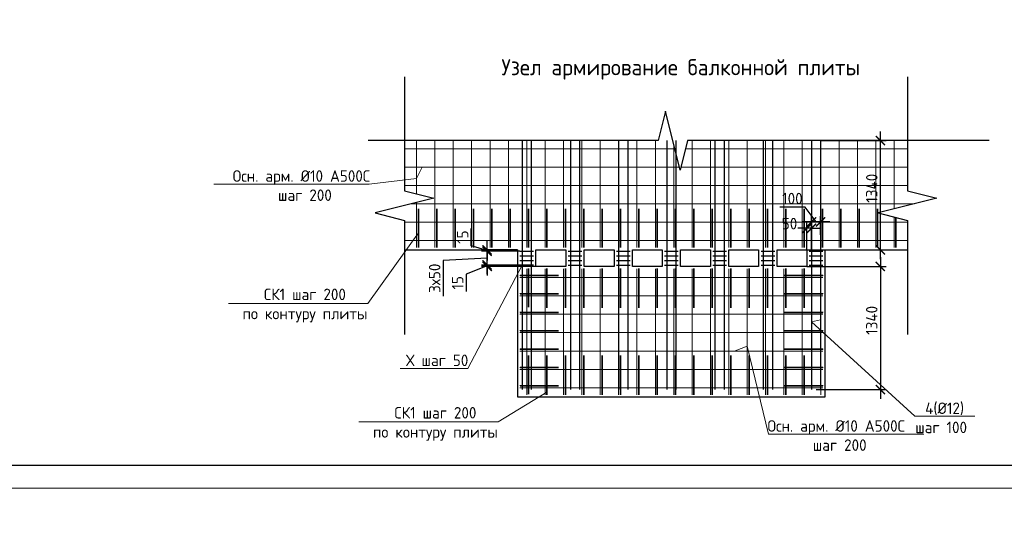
# Model space of a CAD drawing. Header units: millimetres. Extents: x -42044588 to 856694, y -806701 to 941911.
# Tile 53 of 256: x -72992 to -51552, y -449954 to -438829. Entities that reach past the tile are written whole.
import ezdxf
from ezdxf import colors
from ezdxf.entities.mleader import LeaderData, LeaderLine
from ezdxf.math import Vec2, Vec3

# ---------------------------------------------------------------- set-up
doc = ezdxf.new("R2010")
doc.units = ezdxf.units.MM
for name, color, linetype, lineweight in [('RAZMER', 100, 'Continuous', 15), ('Выноски', 20, 'Continuous', 20), ('Перекрытие ж_бетон', 1, 'Continuous', 30), ('подоснова', 151, 'Continuous', 5), ('поз.', 2, 'Continuous', 25), ('РАЗМЕРЫ', 1, 'Continuous', 9), ('Текст', 7, 'Continuous', 25), ('ТОНКИЕ', 7, 'Continuous', 9), ('Узлы', 7, 'Continuous', 0)]:
    doc.layers.add(name, color=color, linetype=linetype, lineweight=lineweight)
doc.layers.add('ТОЛСТЫЕ_ОСНОВНЫЕ', color=6, linetype='Continuous')
doc.styles.add('GOST-2.304_Type-B', font='GOST_Common.ttf')
doc.styles.add('ГОСТ', font='GOST_Common.ttf')
doc.dimstyles.new('СПДС', dxfattribs={"dimscale": 100, "dimtxt": 2.5, "dimasz": 2, "dimexe": 1.25, "dimexo": 0, "dimtad": 1, "dimdec": 0, "dimrnd": 5, "dimtxsty": 'GOST-2.304_Type-B', "dimblk": 'ARCHTICK', "dimcen": 2.5, "dimdle": 2, "dimclrd": 1, "dimclre": 1, "dimclrt": 1, "dimadec": 0, "dimazin": 2, "dimtfac": 0.75, "dimtdec": 0, "dimtmove": 1, "dimatfit": 3, "dimfxl": 0, "dimtolj": 1, "dimarcsym": 0})

# ---------------------------------------------------------------- blocks, each defined once
blk = doc.blocks.new('A$Cd09756da')
at = {"layer": 'Текст', "color": 7, "attachment_point": 1, "style": 'ГОСТ'}
for s, width, heights, insert, char_height in [('\\pi594.35517;{\\fTimes New Roman|b0|i0|c204|p18;\\C256;Строительство жилого комплекса со  встроенными помещениями \\P\\pi1441.86779;общественного-делового, коммерческого назначения и \\P\\pi41.3631;поликлиническим учреждением по адресу: г. Чита, ул. 1-я Коллективная}', 11543.07, [0], (-11741, 4333), 250), ('\\pi389.01406;{\\fTimes New Roman|b0|i0|c204|p18;\\C256;«Жилой дом со встроенными помещениями \\P\\pi641.91601;общественно-делового и коммерческого \\P\\pi302.06381;назначения на первом этаже здания», поз. 3.1\\P}', 7000, [1500], (-12014, 2803), 225)]:
    blk.add_mtext_dynamic_manual_height_columns(s, width=width, gutter_width=12.5, heights=heights, dxfattribs=dict(at, insert=insert, char_height=char_height))
blk = doc.blocks.new('*U6686')
at = {"layer": 'ТОЛСТЫЕ_ОСНОВНЫЕ', "color": 6}
blk.add_lwpolyline([(20, 5), (886, 5), (886, 415), (20, 415)], close=True, dxfattribs=at)
at = {"layer": 'ТОНКИЕ'}
blk.add_lwpolyline([(0, 0), (891, 0), (891, 420), (0, 420)], close=True, dxfattribs=at)
blk = doc.blocks.new('основная сетка узел плиты')
at = {"layer": 'поз.', "linetype": 'Continuous', "elevation": 200}
blk.add_lwpolyline([(52344, -176314), (45774, -176314)], dxfattribs=at)
at = {"layer": 'РАЗМЕРЫ', "color": 9, "true_color": 0xc7c8ca, "elevation": 200}
for points in [[(39875, -176314), (39875, -177473)], [(40275, -176314), (40275, -178639)], [(40675, -176314), (40675, -178639)], [(41075, -176314), (41075, -178639)], [(41475, -176314), (41475, -178639)], [(41875, -176314), (41875, -178639)], [(42275, -176314), (42275, -178639)], [(42675, -176314), (42675, -178639)], [(43075, -176314), (43075, -178639)], [(43475, -176314), (43475, -178639)], [(43875, -176314), (43875, -178639)], [(44275, -176314), (44275, -178639)], [(44675, -176314), (44675, -178639)], [(45075, -176314), (45075, -178639)], [(45475, -176400), (45475, -178639)], [(45875, -176314), (45875, -178639)], [(46275, -176314), (46275, -178639)], [(46675, -176314), (46675, -178639)], [(47075, -176314), (47075, -178639)], [(47475, -176314), (47475, -178639)], [(47875, -176314), (47875, -178639)], [(48275, -176314), (48275, -178639)], [(48675, -176314), (48675, -178639)], [(49075, -176314), (49075, -178639)], [(49475, -176314), (49475, -178639)], [(49875, -176314), (49875, -178639)], [(50275, -176314), (50275, -177800)], [(39611, -176489), (45498, -176489)], [(45730, -176489), (50566, -176489)], [(39611, -176889), (45598, -176889)], [(45630, -176889), (50566, -176889)], [(39611, -177289), (50566, -177289)], [(39765, -177689), (50720, -177689)], [(39875, -177661), (39875, -178639)], [(39611, -178089), (50566, -178089)], [(50275, -177975), (50275, -178639)], [(39611, -178489), (50566, -178489)], [(42275, -179099), (42275, -181839)], [(42675, -179099), (42675, -181839)], [(43075, -179099), (43075, -181839)], [(43475, -179099), (43475, -181839)], [(43875, -179099), (43875, -181839)], [(44275, -179099), (44275, -181839)], [(44675, -179099), (44675, -181839)], [(45075, -179099), (45075, -181839)], [(45475, -179099), (45475, -181839)], [(45875, -179099), (45875, -181839)], [(46275, -179099), (46275, -181839)], [(46675, -179099), (46675, -181839)], [(47075, -179099), (47075, -181839)], [(47475, -179099), (47475, -181839)], [(47875, -179099), (47875, -181839)], [(48275, -179099), (48275, -181839)], [(48675, -179099), (48675, -181839)], [(42126, -179289), (48725, -179289)], [(42126, -179689), (48725, -179689)], [(42126, -180089), (48725, -180089)], [(42126, -180489), (48725, -180489)], [(42126, -180889), (48725, -180889)], [(42126, -181289), (48725, -181289)], [(42126, -181689), (48725, -181689)]]:
    blk.add_lwpolyline(points, dxfattribs=at)
at = {"layer": 'РАЗМЕРЫ', "color": 252, "lineweight": 35, "true_color": 0x939598, "elevation": 200}
for points in [[(39915, -178639), (39915, -178639), (39915, -177799)], [(40315, -178639), (40315, -178639), (40315, -177799)], [(40715, -178639), (40715, -178639), (40715, -177799)], [(41115, -178639), (41115, -178639), (41115, -177799)], [(41515, -178639), (41515, -178639), (41515, -177799)], [(41915, -178639), (41915, -178639), (41915, -177799)], [(42315, -178639), (42315, -178639), (42315, -177799)], [(42715, -178639), (42715, -178639), (42715, -177799)], [(43115, -178639), (43115, -178639), (43115, -177799)], [(43515, -178639), (43515, -178639), (43515, -177799)], [(43915, -178639), (43915, -178639), (43915, -177799)], [(44315, -178639), (44315, -178639), (44315, -177799)], [(44715, -178639), (44715, -178639), (44715, -177799)], [(45115, -178639), (45115, -178639), (45115, -177799)], [(45515, -178639), (45515, -178639), (45515, -177799)], [(45915, -178639), (45915, -178639), (45915, -177799)], [(46315, -178639), (46315, -178639), (46315, -177799)], [(46715, -178639), (46715, -178639), (46715, -177799)], [(47115, -178639), (47115, -178639), (47115, -177799)], [(47515, -178639), (47515, -178639), (47515, -177799)], [(47915, -178639), (47915, -178639), (47915, -177799)], [(48315, -178639), (48315, -178639), (48315, -177799)], [(48715, -178639), (48715, -178639), (48715, -177799)], [(49115, -178639), (49115, -178639), (49115, -177799)], [(49515, -178639), (49515, -178639), (49515, -177799)], [(49915, -178639), (49915, -178639), (49915, -177799)], [(50315, -178639), (50315, -178639), (50315, -177985)], [(42315, -179937), (42315, -179937), (42315, -179097)], [(42715, -179951), (42715, -179951), (42715, -179097)], [(43115, -179951), (43115, -179951), (43115, -179097)], [(43515, -179951), (43515, -179951), (43515, -179097)], [(43915, -179951), (43915, -179951), (43915, -179097)], [(44315, -179951), (44315, -179951), (44315, -179097)], [(44715, -179951), (44715, -179951), (44715, -179097)], [(45115, -179951), (45115, -179951), (45115, -179097)], [(45515, -179951), (45515, -179951), (45515, -179097)], [(45915, -179951), (45915, -179951), (45915, -179097)], [(46315, -179951), (46315, -179951), (46315, -179097)], [(46715, -179951), (46715, -179951), (46715, -179097)], [(47115, -179951), (47115, -179951), (47115, -179097)], [(47515, -179951), (47515, -179951), (47515, -179097)], [(47915, -179951), (47915, -179951), (47915, -179097)], [(48315, -179951), (48315, -179951), (48315, -179097)], [(42128, -179249), (42128, -179249), (42968, -179249)], [(48723, -179249), (48723, -179249), (47883, -179249)], [(42128, -179649), (42128, -179649), (42968, -179649)], [(48723, -179649), (48723, -179649), (47883, -179649)], [(42128, -180049), (42128, -180049), (42968, -180049)], [(48723, -180049), (48723, -180049), (47883, -180049)], [(42128, -180449), (42128, -180449), (42968, -180449)], [(48723, -180449), (48723, -180449), (47883, -180449)], [(42128, -180849), (42128, -180849), (42968, -180849)], [(48723, -180849), (48723, -180849), (47883, -180849)], [(42315, -181824), (42315, -181824), (42315, -180984)], [(42715, -181839), (42715, -181839), (42715, -180984)], [(43115, -181839), (43115, -181839), (43115, -180984)], [(43515, -181839), (43515, -181839), (43515, -180984)], [(43915, -181839), (43915, -181839), (43915, -180984)], [(44315, -181839), (44315, -181839), (44315, -180984)], [(44715, -181839), (44715, -181839), (44715, -180984)], [(45115, -181839), (45115, -181839), (45115, -180984)], [(45515, -181839), (45515, -181839), (45515, -180984)], [(45915, -181839), (45915, -181839), (45915, -180984)], [(46315, -181839), (46315, -181839), (46315, -180984)], [(46715, -181839), (46715, -181839), (46715, -180984)], [(47115, -181839), (47115, -181839), (47115, -180984)], [(47515, -181839), (47515, -181839), (47515, -180984)], [(47915, -181839), (47915, -181839), (47915, -180984)], [(48315, -181839), (48315, -181839), (48315, -180984)], [(42128, -181249), (42128, -181249), (42968, -181249)], [(48723, -181249), (48723, -181249), (47883, -181249)], [(42128, -181649), (42128, -181649), (42968, -181649)], [(48723, -181649), (48723, -181649), (47883, -181649)]]:
    blk.add_lwpolyline(points, dxfattribs=at)
blk = doc.blocks.new('_ArchTick')
at = {"color": 0, "linetype": 'ByBlock', "const_width": 0.15}
blk.add_lwpolyline([(-0.5, -0.5), (0.5, 0.5)], dxfattribs=at)
blk = doc.blocks.new('*D6142')
at = {"layer": 'DEFPOINTS', "color": 0, "transparency": 16777216}
for p in [(-55751, -443227), (-55751, -443509, 0), (-55551, -443509, 0)]:
    blk.add_point(p, dxfattribs=at)
at = {"layer": 'РАЗМЕРЫ', "color": 1, "lineweight": -2, "transparency": 16777216}
for p, q in [((-55891, -442906), (-56441, -442906)), ((-55651, -443227), (-55891, -442906)), ((-55751, -443509), (-55751, -443102)), ((-55551, -443509), (-55551, -443102)), ((-55351, -443227), (-55951, -443227))]:
    blk.add_line(p, q, dxfattribs=at)
at = {"layer": 'РАЗМЕРЫ', "color": 1, "lineweight": -2, "transparency": 16777216, "xscale": 200, "yscale": 200, "zscale": 200, "rotation": 180}
blk.add_blockref('_ArchTick', (-55751, -443227), dxfattribs=at)
at = {"layer": 'РАЗМЕРЫ', "color": 1, "lineweight": -2, "transparency": 16777216, "xscale": 200, "yscale": 200, "zscale": 200}
blk.add_blockref('_ArchTick', (-55551, -443227), dxfattribs=at)
at = {"layer": 'РАЗМЕРЫ', "color": 1, "lineweight": 0, "transparency": 16777216, "insert": (-56166, -442718), "char_height": 250, "attachment_point": 5, "style": 'GOST-2.304_Type-B'}
blk.add_mtext('\\A1;100', dxfattribs=at)
blk = doc.blocks.new('*D6139')
at = {"layer": 'DEFPOINTS', "color": 0, "transparency": 16777216}
for p in [(-55550, -441459, 0), (-54251, -441459), (-55851, -443834, 0)]:
    blk.add_point(p, dxfattribs=at)
at = {"layer": 'РАЗМЕРЫ', "color": 1, "lineweight": -2, "transparency": 16777216}
for p, q in [((-54251, -444034), (-54251, -441259)), ((-55550, -441459), (-54126, -441459)), ((-55851, -443834), (-54126, -443834))]:
    blk.add_line(p, q, dxfattribs=at)
at = {"layer": 'РАЗМЕРЫ', "color": 1, "lineweight": -2, "transparency": 16777216, "xscale": 200, "yscale": 200, "zscale": 200}
for p, rotation in [((-54251, -441459), 90), ((-54251, -443834), 270)]:
    blk.add_blockref('_ArchTick', p, dxfattribs=dict(at, rotation=rotation))
at = {"layer": 'РАЗМЕРЫ', "color": 1, "lineweight": 0, "transparency": 16777216, "insert": (-54438, -442494), "char_height": 250, "attachment_point": 5, "rotation": 90, "style": 'GOST-2.304_Type-B'}
blk.add_mtext('\\A1;1340', dxfattribs=at)
blk = doc.blocks.new('*D6140')
at = {"layer": 'DEFPOINTS', "color": 0, "transparency": 16777216}
for p in [(-55851, -443364), (-55851, -443834, 0), (-55751, -443834, 0)]:
    blk.add_point(p, dxfattribs=at)
at = {"layer": 'РАЗМЕРЫ', "color": 1, "lineweight": -2, "transparency": 16777216}
for p, q in [((-55851, -443364), (-56051, -443364)), ((-55851, -443834), (-55851, -443239)), ((-55751, -443364), (-55851, -443364)), ((-55751, -443834), (-55751, -443239)), ((-55751, -443364), (-55551, -443364))]:
    blk.add_line(p, q, dxfattribs=at)
at = {"layer": 'РАЗМЕРЫ', "color": 1, "lineweight": -2, "transparency": 16777216, "xscale": 200, "yscale": 200, "zscale": 200}
blk.add_blockref('_ArchTick', (-55851, -443364), dxfattribs=at)
at = {"layer": 'РАЗМЕРЫ', "color": 1, "lineweight": -2, "transparency": 16777216, "xscale": 200, "yscale": 200, "zscale": 200, "rotation": 180}
blk.add_blockref('_ArchTick', (-55751, -443364), dxfattribs=at)
at = {"layer": 'РАЗМЕРЫ', "color": 1, "lineweight": 0, "transparency": 16777216, "insert": (-56229, -443264), "char_height": 250, "attachment_point": 5, "style": 'GOST-2.304_Type-B'}
blk.add_mtext('\\A1;50', dxfattribs=at)
blk = doc.blocks.new('*D6141')
at = {"layer": 'DEFPOINTS', "color": 0, "transparency": 16777216}
for p in [(-55851, -444194, 0), (-55651, -446874, 0), (-54251, -446874)]:
    blk.add_point(p, dxfattribs=at)
at = {"layer": 'РАЗМЕРЫ', "color": 1, "lineweight": -2, "transparency": 16777216}
for p, q in [((-54251, -443994), (-54251, -447074)), ((-55851, -444194), (-54126, -444194)), ((-55651, -446874), (-54126, -446874))]:
    blk.add_line(p, q, dxfattribs=at)
at = {"layer": 'РАЗМЕРЫ', "color": 1, "lineweight": -2, "transparency": 16777216, "xscale": 200, "yscale": 200, "zscale": 200}
for p, rotation in [((-54251, -444194), 90), ((-54251, -446874), 270)]:
    blk.add_blockref('_ArchTick', p, dxfattribs=dict(at, rotation=rotation))
at = {"layer": 'РАЗМЕРЫ', "color": 1, "lineweight": 0, "transparency": 16777216, "insert": (-54438, -445367), "char_height": 250, "attachment_point": 5, "rotation": 90, "style": 'GOST-2.304_Type-B'}
blk.add_mtext('\\A1;1340', dxfattribs=at)
blk = doc.blocks.new('_None')
blk = doc.blocks.new('*D6143')
at = {"layer": 'DEFPOINTS', "color": 0, "transparency": 16777216}
for p in [(-62814, -444164), (-61801, -444164, 0), (-61751, -444194, 0)]:
    blk.add_point(p, dxfattribs=at)
at = {"layer": 'РАЗМЕРЫ', "color": 1, "lineweight": -2, "transparency": 16777216}
for p, q in [((-62814, -444164), (-62814, -443964)), ((-62814, -444179), (-63267, -444362)), ((-61801, -444164), (-62939, -444164)), ((-61751, -444194), (-62939, -444194)), ((-62814, -444194), (-62814, -444164)), ((-62814, -444194), (-62814, -444164)), ((-62814, -444194), (-62814, -444394)), ((-63267, -444362), (-63267, -444737))]:
    blk.add_line(p, q, dxfattribs=at)
at = {"layer": 'РАЗМЕРЫ', "color": 1, "lineweight": -2, "transparency": 16777216, "xscale": 200, "yscale": 200, "zscale": 200}
for p, rotation in [((-62814, -444164), 270), ((-62814, -444194), 90)]:
    blk.add_blockref('_ArchTick', p, dxfattribs=dict(at, rotation=rotation))
at = {"layer": 'РАЗМЕРЫ', "color": 1, "lineweight": 0, "transparency": 16777216, "insert": (-63455, -444550), "char_height": 250, "attachment_point": 5, "rotation": 90, "style": 'GOST-2.304_Type-B'}
blk.add_mtext('\\A1;15', dxfattribs=at)
blk = doc.blocks.new('*D6144')
at = {"layer": 'DEFPOINTS', "color": 0, "transparency": 16777216}
for p in [(-62814, -443864), (-62099, -443864, 0), (-61801, -444164, 0)]:
    blk.add_point(p, dxfattribs=at)
at = {"layer": 'РАЗМЕРЫ', "color": 1, "lineweight": -2, "transparency": 16777216}
for p, q in [((-62814, -444364), (-62814, -443664)), ((-62814, -444014), (-63770, -444065)), ((-62099, -443864), (-62939, -443864)), ((-63770, -444065), (-63770, -444840)), ((-61801, -444164), (-62939, -444164))]:
    blk.add_line(p, q, dxfattribs=at)
at = {"layer": 'РАЗМЕРЫ', "color": 1, "lineweight": -2, "transparency": 16777216, "xscale": 200, "yscale": 200, "zscale": 200}
for p, rotation in [((-62814, -443864), 90), ((-62814, -444164), 270)]:
    blk.add_blockref('_ArchTick', p, dxfattribs=dict(at, rotation=rotation))
at = {"layer": 'РАЗМЕРЫ', "color": 1, "lineweight": 0, "transparency": 16777216, "insert": (-63957, -444452), "char_height": 250, "attachment_point": 5, "rotation": 90, "style": 'GOST-2.304_Type-B'}
blk.add_mtext('\\A1;3х50', dxfattribs=at)
blk = doc.blocks.new('*D6145')
at = {"layer": 'DEFPOINTS', "color": 0, "transparency": 16777216}
for p in [(-62814, -443834), (-62149, -443834), (-62099, -443864, 0)]:
    blk.add_point(p, dxfattribs=at)
at = {"layer": 'РАЗМЕРЫ', "color": 1, "lineweight": -2, "transparency": 16777216}
for p, q in [((-63158, -443746), (-63158, -443371)), ((-62814, -443849), (-63158, -443746)), ((-62814, -443834), (-62814, -443634)), ((-62149, -443834), (-62939, -443834)), ((-62099, -443864), (-62939, -443864)), ((-62814, -443864), (-62814, -443834)), ((-62814, -443864), (-62814, -443834)), ((-62814, -443864), (-62814, -444064))]:
    blk.add_line(p, q, dxfattribs=at)
at = {"layer": 'РАЗМЕРЫ', "color": 1, "lineweight": -2, "transparency": 16777216, "xscale": 200, "yscale": 200, "zscale": 200}
for p, rotation in [((-62814, -443834), 270), ((-62814, -443864), 90)]:
    blk.add_blockref('_ArchTick', p, dxfattribs=dict(at, rotation=rotation))
at = {"layer": 'РАЗМЕРЫ', "color": 1, "lineweight": 0, "transparency": 16777216, "insert": (-63346, -443558), "char_height": 250, "attachment_point": 5, "rotation": 90, "style": 'GOST-2.304_Type-B'}
blk.add_mtext('\\A1;15', dxfattribs=at)

msp = doc.modelspace()

# ---------------------------------------------------------------- linework, layer by layer
at = {"layer": 'RAZMER', "lineweight": 30}
for points, elevation in [([(-62051.677, -441458.702), (-62051.846, -446873.706)], 0.249), ([(-61851.677, -441458.702), (-61851.846, -446873.706)], 0.249), ([(-61001.517, -441458.702), (-61001.687, -446873.706)], 0.071), ([(-60801.517, -441458.702), (-60801.687, -446873.706)], 0.071), ([(-59951.73, -441458.702), (-59951.9, -446873.706)], 0.285), ([(-59751.73, -441458.702), (-59751.9, -446873.706)], 0.285), ([(-58901.57, -441458.702), (-58901.74, -446873.706)], 0.107), ([(-58701.57, -441458.702), (-58701.74, -446873.706)], 0.107), ([(-57851.783, -441458.702), (-57851.953, -446873.706)], 0.356), ([(-57651.783, -441458.702), (-57651.953, -446873.706)], 0.356), ([(-56801.81, -441458.702), (-56801.979, -446873.706)], 0.392), ([(-56601.81, -441458.702), (-56601.979, -446873.706)], 0.392), ([(-55750.961, -441458.702), (-55751.13, -446873.706)], 0.285), ([(-55550.961, -441458.702), (-55551.13, -446873.706)], 0.285), ([(-62099.266, -443863.706), (-61800.913, -443863.706)], -0.036), ([(-62099.266, -443963.706), (-61800.913, -443963.706)], -0.036), ([(-61049.106, -443863.706), (-60750.754, -443863.706)], -0.214), ([(-61049.106, -443963.706), (-60750.754, -443963.706)], -0.214), ([(-58949.16, -443863.705), (-58650.807, -443863.705)], -0.178), ([(-58949.16, -443963.705), (-58650.807, -443963.705)], -0.178), ([(-57899.373, -443863.706), (-57601.02, -443863.706)], 0.071), ([(-57899.373, -443963.706), (-57601.02, -443963.706)], 0.071), ([(-56849.399, -443863.706), (-56551.046, -443863.706)], 0.107), ([(-56849.399, -443963.706), (-56551.046, -443963.706)], 0.107), ([(-62099.266, -444063.706), (-61800.913, -444063.706)], -0.036), ([(-62099.266, -444163.706), (-61800.913, -444163.706)], -0.036), ([(-61049.106, -444063.706), (-60750.754, -444063.706)], -0.214), ([(-61049.106, -444163.706), (-60750.754, -444163.706)], -0.214), ([(-58949.16, -444063.705), (-58650.807, -444063.705)], -0.178), ([(-58949.16, -444163.705), (-58650.807, -444163.705)], -0.178), ([(-57899.373, -444063.706), (-57601.02, -444063.706)], 0.071), ([(-57899.373, -444163.706), (-57601.02, -444163.706)], 0.071), ([(-56849.399, -444063.706), (-56551.046, -444063.706)], 0.107), ([(-56849.399, -444163.706), (-56551.046, -444163.706)], 0.107)]:
    msp.add_lwpolyline(points, dxfattribs=dict(at, elevation=elevation))
for points in [[(-59999.319, -443863.706), (-59700.967, -443863.706)], [(-59999.319, -443963.706), (-59700.967, -443963.706)], [(-55798.55, -443863.635), (-55500.197, -443863.635)], [(-55798.55, -443963.635), (-55500.197, -443963.635)], [(-59999.319, -444063.706), (-59700.967, -444063.706)], [(-59999.319, -444163.706), (-59700.967, -444163.706)], [(-55798.55, -444063.635), (-55500.197, -444063.635)], [(-55798.55, -444163.635), (-55500.197, -444163.635)]]:
    msp.add_lwpolyline(points, dxfattribs=at)
at = {"layer": 'Перекрытие ж_бетон'}
msp.add_lwpolyline([(-64614.427, -443833.636), (-62149.266, -443833.636), (-62149.266, -447033.635), (-55450.186, -447033.635), (-55450.197, -443833.635), (-53659.792, -443833.635)], dxfattribs=at)
for points, elevation in [([(-61100.913, -444193.706), (-61750.913, -444193.706), (-61750.913, -443833.706), (-61100.913, -443833.706)], -0.036), ([(-60050.754, -444193.706), (-60700.754, -444193.706), (-60700.754, -443833.706), (-60050.754, -443833.706)], -0.214), ([(-57950.807, -444193.705), (-58600.807, -444193.705), (-58600.807, -443833.705), (-57950.807, -443833.705)], -0.178), ([(-56901.02, -444193.706), (-57551.02, -444193.706), (-57551.02, -443833.706), (-56901.02, -443833.706)], 0.071), ([(-55851.046, -444193.706), (-56501.046, -444193.706), (-56501.046, -443833.706), (-55851.046, -443833.706)], 0.107)]:
    msp.add_lwpolyline(points, close=True, dxfattribs=dict(at, elevation=elevation))
msp.add_lwpolyline([(-59000.967, -444193.706), (-59650.967, -444193.706), (-59650.967, -443833.706), (-59000.967, -443833.706)], close=True, dxfattribs=at)
at = {"layer": 'поз.', "linetype": 'Continuous'}
for points in [[(-64614.425, -440068.158), (-64614.425, -442552.158)], [(-53659.792, -440068.158), (-53659.792, -442552.158)], [(-58931.805, -440818.702), (-59091.805, -441458.702), (-65407.192, -441458.702)], [(-58451.805, -441458.702), (-58611.805, -442098.702), (-58931.805, -440818.702)], [(-64614.425, -442552.158), (-63974.425, -442712.158), (-65254.425, -443032.158)], [(-53659.792, -442552.158), (-53019.792, -442712.158), (-54299.792, -443032.158)], [(-65254.425, -443032.158), (-64614.425, -443192.158), (-64614.425, -445676.159)], [(-54299.792, -443032.158), (-53659.792, -443192.158), (-53659.792, -445676.159)]]:
    msp.add_lwpolyline(points, dxfattribs=at)

# ---------------------------------------------------------------- block references
at = {"xscale": 100, "yscale": 100, "zscale": 100}
msp.add_blockref('*U6686', (-111078.223, -449018.639), dxfattribs=at)
at = {"lineweight": 50, "ltscale": 100}
msp.add_blockref('A$Cd09756da', (-114599.263, -448277.399), dxfattribs=at)
at = {"layer": 'РАЗМЕРЫ', "lineweight": 35}
msp.add_blockref('основная сетка узел плиты', (-104225.588, -265144.913, -200.089), dxfattribs=at)

# ---------------------------------------------------------------- texts
at = {"layer": 'Выноски', "color": 240, "true_color": 0xed1f24, "insert": (-133083.057, -441144.349), "char_height": 250, "width": 18219.65973, "attachment_point": 1, "style": 'ГОСТ'}
msp.add_mtext('\\pi-500,l500;В выделенной области представлена замененная ( актуальная) версия. Содержание изменения см. в листе разрешения на внесение изменений{\\H1.025x; }', dxfattribs=at)
at = {"layer": 'Текст', "color": 7, "insert": (-126599.263, -446777.399), "char_height": 250, "attachment_point": 1, "style": 'ГОСТ'}
msp.add_mtext_dynamic_manual_height_columns('\\pi3500;\\P\\pi322.53788;Плита на отм. +39,900;+43,050 (опалубка)', width=7000, gutter_width=12.5, heights=[1500], dxfattribs=at)
at = {"layer": 'Узлы', "color": 80, "linetype": 'Continuous', "lineweight": 0, "insert": (-58664.066, -439909.863, -400.178), "char_height": 350, "width": 10464.96038, "attachment_point": 5, "style": 'GOST-2.304_Type-B'}
msp.add_mtext('\\pi136.85;Узел армирование балконной плиты', dxfattribs=at)

# ---------------------------------------------------------------- dimensions: what is measured, and where the dimension line sits
at = {"layer": 'РАЗМЕРЫ', "lineweight": 0}
for base, p1, p2, text, picture, middle in [((-54250.659, -441458.702, -0.071), (-55851.046, -443833.706, 0.285), (-55550.197, -441458.702), '1340', '*D6139', (-54250.659, -442493.706, -0.071)), ((-62814.459, -443863.706), (-61800.913, -444163.706, -0.036), (-62099.266, -443863.706, -0.036), '3х50', '*D6144', (-63769.833, -444127.007))]:
    dim = msp.add_linear_dim(base=base, p1=p1, p2=p2, angle=90, text=text, dimstyle='СПДС', override={"dimlfac": 0.5, "dimrnd": 5}, dxfattribs=at)
    dim.commit()
    dim.dimension.update_dxf_attribs({"geometry": picture, "text_midpoint": middle, "dimtype": 160})
for base, p1, p2, picture, middle in [((-55751.025, -443226.527, 0.107), (-55551.025, -443508.91, 0.285), (-55751.025, -443508.904, 0.285), '*D6142', (-55953.955, -442905.68, 0.107)), ((-55851.046, -443363.95, 0.249), (-55751.035, -443833.706, 0.107), (-55851.046, -443833.706, 0.107), '*D6140', (-56228.774, -443451.834, 0.249))]:
    dim = msp.add_linear_dim(base=base, p1=p1, p2=p2, dimstyle='СПДС', override={"dimlfac": 0.5, "dimrnd": 5}, dxfattribs=at)
    dim.commit()
    dim.dimension.update_dxf_attribs({"geometry": picture, "text_midpoint": middle, "dimtype": 160})
dim = msp.add_linear_dim(base=(-62814.459, -443833.636), p1=(-62099.266, -443863.706, -0.036), p2=(-62149.266, -443833.636), angle=90, dimstyle='СПДС', override={"dimlfac": 0.5, "dimrnd": 5}, dxfattribs=at)
dim.commit()
dim.dimension.update_dxf_attribs({"geometry": '*D6145', "text_midpoint": (-63345.709, -443683.046)})
for base, p1, p2, angle, picture, middle in [((-62814.459, -444163.706), (-61750.913, -444193.706, -0.036), (-61800.913, -444163.706, -0.036), 90, '*D6143', (-63267.188, -444424.774)), ((-54250.659, -446873.706, 0.107), (-55851.046, -444193.706, 0.463), (-55650.939, -446873.706, 0.463), 270, '*D6141', (-54250.659, -445366.836, 0.107))]:
    dim = msp.add_linear_dim(base=base, p1=p1, p2=p2, angle=angle, dimstyle='СПДС', override={"dimlfac": 0.5, "dimrnd": 5}, dxfattribs=at)
    dim.commit()
    dim.dimension.update_dxf_attribs({"geometry": picture, "text_midpoint": middle, "dimtype": 160})

# ---------------------------------------------------------------- leaders
at = {"layer": 'подоснова', "color": 2, "ltscale": 0.3}
ml = msp.add_multileader_mtext('Standard', dxfattribs=at)
ml.set_content('Осн. арм. %%C10 А500С\\P шаг 200', color=2, style='GOST-2.304_Type-B')
ml.set_leader_properties(color=256, linetype='ByLayer', lineweight=15)
ml.set_arrow_properties(name='NONE')
ml.build(insert=Vec2(0, 0))
ml.multileader.update_dxf_attribs({"text_left_attachment_type": 6, "text_right_attachment_type": 6, "dogleg_length": 0.1, "arrow_head_size": 18})
ctx = ml.context
ctx.base_point, ctx.char_height, ctx.arrow_head_size, ctx.landing_gap_size, ctx.plane_origin = Vec3(-68330.555, -442403.501, -200.089), 250, 18, 20, Vec3(-72488.926, -438195.082, -200.089)
ctx.left_attachment, ctx.right_attachment, ctx.text_align_type = 6, 6, 1
notes = []
notes.append((ctx, [(1, (1, 1, 0), (-65383.636, -442403.501, -200.089), (-1, 0), 0.1, [(1, [(-64228.933, -442033.635, -200.089), (-64350.197, -442285.438, -200.089)], 0, [])])]))
ctx.mtext.insert, ctx.mtext.alignment, ctx.mtext.flow_direction = Vec3(-66857.146, -442103.501, -200.089), 2, 5
ml = msp.add_multileader_mtext('Standard', dxfattribs=at)
ml.set_content('СК1 шаг 200 \\Pпо контуру плиты', color=2, style='GOST-2.304_Type-B')
ml.set_leader_properties(color=256, linetype='ByLayer', lineweight=15)
ml.set_arrow_properties(name='NONE')
ml.build(insert=Vec2(0, 0))
ml.multileader.update_dxf_attribs({"text_left_attachment_type": 6, "text_right_attachment_type": 6, "dogleg_length": 0.1, "arrow_head_size": 18})
ctx = ml.context
ctx.base_point, ctx.char_height, ctx.arrow_head_size, ctx.landing_gap_size, ctx.plane_origin = Vec3(-68149.79, -445002.602), 250, 18, 20, Vec3(-72518.767, -440794.183)
ctx.left_attachment, ctx.right_attachment, ctx.text_align_type = 6, 6, 1
notes.append((ctx, [(1, (1, 1, 0), (-65413.478, -445002.602), (-1, 0), 0.1, [(0, [(-64310.197, -443466.88)], 0, [])])]))
ctx.mtext.insert, ctx.mtext.alignment, ctx.mtext.flow_direction = Vec3(-66781.684, -444677.602), 2, 5
ml = msp.add_multileader_mtext('Standard', dxfattribs=at)
ml.set_content('Х шаг 50 ', color=2, style='GOST-2.304_Type-B')
ml.set_leader_properties(color=256, linetype='ByLayer', lineweight=15)
ml.set_arrow_properties(name='NONE')
ml.build(insert=Vec2(0, 0))
ml.multileader.update_dxf_attribs({"text_left_attachment_type": 6, "text_right_attachment_type": 6, "dogleg_length": 0.1, "arrow_head_size": 18})
ctx = ml.context
ctx.base_point, ctx.char_height, ctx.arrow_head_size, ctx.landing_gap_size, ctx.plane_origin = Vec3(-64569.549, -446412.625, 0.249), 250, 18, 20, Vec3(-70260.332, -441493.507, 0.249)
ctx.left_attachment, ctx.right_attachment, ctx.text_align_type = 6, 6, 1
notes.append((ctx, [(1, (1, 1, 0), (-63233.237, -446412.625, 0.249), (-1, 0), 0.1, [(0, [(-62051.761, -444166.204, 0.249)], 0, [])])]))
ctx.mtext.insert, ctx.mtext.alignment, ctx.mtext.flow_direction = Vec3(-63901.443, -446112.625, 0.249), 2, 5
ml = msp.add_multileader_mtext('Standard', dxfattribs=at)
ml.set_content(' 4(%%C12)\\Pшаг 100', color=2, style='GOST-2.304_Type-B')
ml.set_leader_properties(color=256, linetype='ByLayer', lineweight=15)
ml.set_arrow_properties(name='NONE')
ml.build(insert=Vec2(0, 0))
ml.multileader.update_dxf_attribs({"text_left_attachment_type": 6, "text_right_attachment_type": 6, "dogleg_length": 0.1, "arrow_head_size": 18})
ctx = ml.context
ctx.base_point, ctx.char_height, ctx.arrow_head_size, ctx.landing_gap_size, ctx.plane_origin = Vec3(-53503.196, -447453.958, 359.911), 250, 18, 20, Vec3(-59651.41, -442345.664, 359.911)
ctx.left_attachment, ctx.right_attachment, ctx.text_align_type = 6, 6, 1
notes.append((ctx, [(0, (1, 1, 0), (-53503.296, -447453.958, 359.911), (1, 0), 0.1, [(1, [(-55551.083, -445356.552, 359.911), (-55751.084, -445401.253, 359.911)], 0, [])])]))
ctx.mtext.insert, ctx.mtext.alignment, ctx.mtext.flow_direction = Vec3(-52927.893, -447153.958, 359.911), 2, 5
ml = msp.add_multileader_mtext('Standard', dxfattribs=at)
ml.set_content('Осн. арм. %%C10 А500С\\P шаг 200', color=2, style='GOST-2.304_Type-B')
ml.set_leader_properties(color=256, linetype='ByLayer', lineweight=15)
ml.set_arrow_properties(name='NONE')
ml.build(insert=Vec2(0, 0))
ml.multileader.update_dxf_attribs({"text_left_attachment_type": 6, "text_right_attachment_type": 6, "dogleg_length": 0.1, "arrow_head_size": 18})
ctx = ml.context
ctx.base_point, ctx.char_height, ctx.arrow_head_size, ctx.landing_gap_size, ctx.plane_origin = Vec3(-56685.496, -447838.804, -200.089), 250, 18, 20, Vec3(-63997.014, -443961.03, -200.089)
ctx.left_attachment, ctx.right_attachment, ctx.text_align_type = 6, 6, 1
notes.append((ctx, [(0, (1, 1, 0), (-56685.596, -447838.804, -200.089), (1, 0), 0.1, [(1, [(-57410.479, -446033.635, -200.089), (-57150.197, -445931.393, -200.089)], 0, [])])]))
ctx.mtext.insert, ctx.mtext.alignment, ctx.mtext.flow_direction = Vec3(-55212.087, -447538.804, -200.089), 2, 5
ml = msp.add_multileader_mtext('Standard', dxfattribs=at)
ml.set_content('СК1 шаг 200 \\Pпо контуру плиты', color=2, style='GOST-2.304_Type-B')
ml.set_leader_properties(color=256, linetype='ByLayer', lineweight=15)
ml.set_arrow_properties(name='NONE')
ml.build(insert=Vec2(0, 0))
ml.multileader.update_dxf_attribs({"text_left_attachment_type": 6, "text_right_attachment_type": 6, "dogleg_length": 0.1, "arrow_head_size": 18})
ctx = ml.context
ctx.base_point, ctx.char_height, ctx.arrow_head_size, ctx.landing_gap_size, ctx.plane_origin = Vec3(-65308.276, -447577.256, -200.089), 250, 18, 20, Vec3(-69718.767, -444259.462, -200.089)
ctx.left_attachment, ctx.right_attachment, ctx.text_align_type = 6, 6, 1
notes.append((ctx, [(1, (1, 1, 0), (-62571.964, -447577.256, -200.089), (-1, 0), 0.1, [(0, [(-61510.197, -446932.159, -200.089)], 0, [])])]))
ctx.mtext.insert, ctx.mtext.alignment, ctx.mtext.flow_direction = Vec3(-63940.17, -447252.256, -200.089), 2, 5
for ctx, leaders in notes:
    for number, flags, end, landing, length, lines in leaders:
        leader = LeaderData()
        leader.index, (leader.has_last_leader_line, leader.has_dogleg_vector, leader.attachment_direction) = number, flags
        leader.last_leader_point, leader.dogleg_vector, leader.dogleg_length = Vec3(end), Vec3(landing), length
        for number, points, colour, breaks in lines:
            line = LeaderLine()
            line.index, line.vertices, line.color, line.breaks = number, Vec3.list(points), colors.encode_raw_color(colour), breaks
            leader.lines.append(line)
        ctx.leaders.append(leader)

doc.saveas('drawing.dxf')
